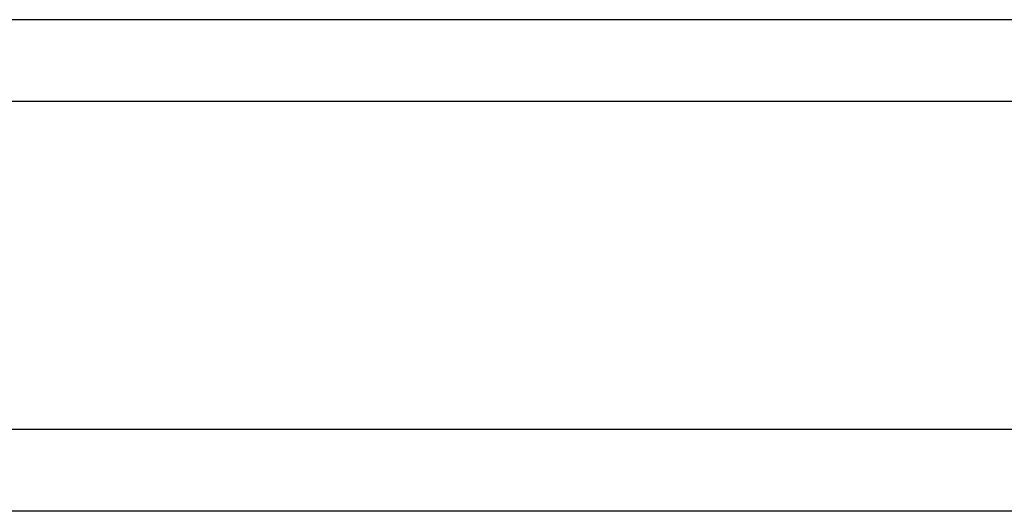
# Model space of a CAD drawing. Header units: millimetres. Extents: x 451 to 877, y 119 to 270.
# Tile 36 of 56: x 771.53 to 789.56, y 145.54 to 154.54. Entities that reach past the tile are written whole.
import ezdxf

# ---------------------------------------------------------------- set-up
doc = ezdxf.new("R2010")
doc.units = ezdxf.units.MM
doc.layers.add('2', color=7, linetype='CONTINUOUS')
doc.layers.add('OUT', color=3, linetype='CONTINUOUS')

msp = doc.modelspace()

# ---------------------------------------------------------------- linework, layer by layer
at = {"layer": '2', "color": 0, "linetype": 'Continuous'}
for p, q in [((833.213, 153.038), (740.213, 153.038)), ((866.25, 145.538), (620.213, 145.538))]:
    msp.add_line(p, q, dxfattribs=at)
msp.add_open_spline([(866.25, 147.038), (671.327, 147.038)], degree=1, dxfattribs=at)
at = {"layer": 'OUT', "color": 0}
for p, q in [((799.662, 154.538), (743.765, 154.538)), ((833.213, 153.038), (710.213, 153.038))]:
    msp.add_line(p, q, dxfattribs=at)

doc.saveas('drawing.dxf')
